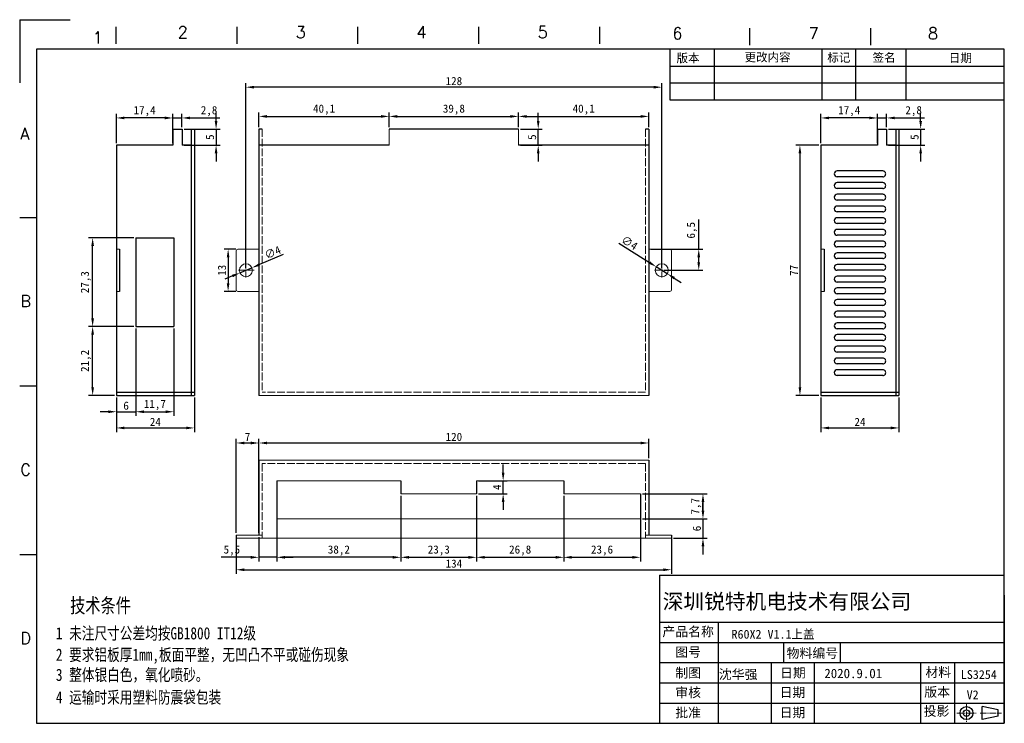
# Model space of a CAD drawing. Header units: millimetres. Extents: x 1949 to 2252, y 316 to 532.
import ezdxf
from ezdxf.enums import TextEntityAlignment as Align

# ---------------------------------------------------------------- set-up
doc = ezdxf.new("R2010")
doc.units = ezdxf.units.MM
doc.linetypes.add('ACAD_ISO02W100', pattern=[15, 12, -3])
doc.linetypes.add('CENTER2', pattern=[28.575, 19.05, -3.175, 3.175, -3.175])
doc.layers.get('Defpoints').update_dxf_attribs({"lineweight": 5})
doc.layers.add('CEN', color=1, linetype='CENTER2')
doc.layers.add('text', color=3, linetype='Continuous')
doc.layers.add('粗实线', color=7, linetype='Continuous', lineweight=30)
doc.styles.add('宋体', font='txt', dxfattribs={"height": 2.5})
doc.styles.add('样式 1', font='txt', dxfattribs={"width": 0.8})
doc.dimstyles.new('ISO-25', dxfattribs={"dimtxt": 2.5, "dimasz": 2.5, "dimexe": 1.25, "dimexo": 0.625, "dimtad": 1, "dimtxsty": 'Standard', "dimcen": 2.5, "dimadec": 0, "dimazin": 0, "dimtfac": 1, "dimtmove": 0, "dimatfit": 3, "dimfxl": 1, "dimarcsym": 0})

# ---------------------------------------------------------------- blocks, each defined once
blk = doc.blocks.new('*D7')
at = {"color": 0, "lineweight": -2, "transparency": 16777216}
for p, q in [((2018.4, 455.81), (2018.4, 512.82)), ((2146.4, 455.81), (2146.4, 512.82)), ((2143.9, 511.57), (2020.9, 511.57))]:
    blk.add_line(p, q, dxfattribs=at)
at = {"color": 0, "transparency": 16777216}
for points in [[(2020.9, 511.99), (2020.9, 511.15), (2018.4, 511.57)], [(2143.9, 511.99), (2143.9, 511.15), (2146.4, 511.57)]]:
    blk.add_solid(points, dxfattribs=at)
at = {"layer": 'Defpoints', "color": 0, "transparency": 16777216}
for p in [(2018.4, 511.57), (2018.4, 455.19), (2146.4, 455.19)]:
    blk.add_point(p, dxfattribs=at)
at = {"color": 0, "transparency": 16777216, "insert": (2082.4, 513.45), "char_height": 2.5, "attachment_point": 5}
blk.add_mtext('128', dxfattribs=at)
blk = doc.blocks.new('*D8')
at = {"color": 0, "lineweight": -2, "transparency": 16777216}
for p, q in [((2015.28, 461.69), (2011.67, 461.69)), ((2012.92, 459.19), (2012.92, 451.19)), ((2015.28, 448.69), (2011.67, 448.69))]:
    blk.add_line(p, q, dxfattribs=at)
at = {"color": 0, "transparency": 16777216}
for points in [[(2012.5, 459.19), (2013.33, 459.19), (2012.92, 461.69)], [(2012.5, 451.19), (2013.33, 451.19), (2012.92, 448.69)]]:
    blk.add_solid(points, dxfattribs=at)
at = {"layer": 'Defpoints', "color": 0, "transparency": 16777216}
for p in [(2015.9, 461.69), (2012.92, 448.69), (2015.9, 448.69)]:
    blk.add_point(p, dxfattribs=at)
at = {"color": 0, "transparency": 16777216, "insert": (2011.04, 455.19), "char_height": 2.5, "attachment_point": 5, "rotation": 90}
blk.add_mtext('13', dxfattribs=at)
blk = doc.blocks.new('*D9')
at = {"color": 0, "lineweight": -2, "transparency": 16777216}
for p, q in [((2157.77, 461.69), (2157.77, 470.85)), ((2143.03, 461.69), (2159.02, 461.69)), ((2157.77, 457.69), (2157.77, 459.19)), ((2147.03, 455.19), (2159.02, 455.19))]:
    blk.add_line(p, q, dxfattribs=at)
at = {"color": 0, "transparency": 16777216}
for points in [[(2157.35, 459.19), (2158.18, 459.19), (2157.77, 461.69)], [(2157.35, 457.69), (2158.18, 457.69), (2157.77, 455.19)]]:
    blk.add_solid(points, dxfattribs=at)
at = {"layer": 'Defpoints', "color": 0, "transparency": 16777216}
for p in [(2142.4, 461.69), (2157.77, 461.69), (2146.4, 455.19)]:
    blk.add_point(p, dxfattribs=at)
at = {"color": 0, "transparency": 16777216, "insert": (2155.68, 467.52), "char_height": 2.5, "attachment_point": 5, "rotation": 90}
blk.add_mtext('6,5', dxfattribs=at)
blk = doc.blocks.new('*D10')
at = {"color": 0, "lineweight": -2, "transparency": 16777216}
for p, q in [((2029.84, 460.01), (2022.55, 456.94)), ((2016.56, 454.41), (2020.24, 455.97)), ((2014.25, 453.44), (2011.95, 452.47))]:
    blk.add_line(p, q, dxfattribs=at)
at = {"color": 0, "transparency": 16777216}
for points in [[(2022.38, 457.32), (2022.71, 456.55), (2020.24, 455.97)], [(2014.09, 453.82), (2014.42, 453.06), (2016.56, 454.41)]]:
    blk.add_solid(points, dxfattribs=at)
at = {"layer": 'Defpoints', "color": 0, "transparency": 16777216}
for p in [(2020.24, 455.97), (2016.56, 454.41)]:
    blk.add_point(p, dxfattribs=at)
at = {"color": 0, "transparency": 16777216, "insert": (2026.62, 460.69), "char_height": 2.5, "attachment_point": 5, "rotation": 22.8671}
blk.add_mtext('∅4', dxfattribs=at)
blk = doc.blocks.new('*D11')
at = {"color": 0, "lineweight": -2, "transparency": 16777216}
for p, q in [((2133.17, 463.5), (2142.59, 457.58)), ((2148.09, 454.12), (2144.71, 456.25)), ((2150.21, 452.8), (2152.33, 451.47))]:
    blk.add_line(p, q, dxfattribs=at)
at = {"color": 0, "transparency": 16777216}
for points in [[(2142.81, 457.93), (2142.37, 457.23), (2144.71, 456.25)], [(2150.43, 453.15), (2149.99, 452.44), (2148.09, 454.12)]]:
    blk.add_solid(points, dxfattribs=at)
at = {"layer": 'Defpoints', "color": 0, "transparency": 16777216}
for p in [(2144.71, 456.25), (2148.09, 454.12)]:
    blk.add_point(p, dxfattribs=at)
at = {"color": 0, "transparency": 16777216, "insert": (2136.46, 463.64), "char_height": 2.5, "attachment_point": 5, "rotation": 327.8818}
blk.add_mtext('∅4', dxfattribs=at)
blk = doc.blocks.new('*D12')
at = {"color": 0, "lineweight": -2, "transparency": 16777216}
for p, q in [((2022.4, 397.31), (2022.4, 403.27)), ((2142.4, 397.31), (2142.4, 403.27)), ((2024.9, 402.02), (2139.9, 402.02))]:
    blk.add_line(p, q, dxfattribs=at)
at = {"color": 0, "transparency": 16777216}
for points in [[(2024.9, 402.43), (2024.9, 401.6), (2022.4, 402.02)], [(2139.9, 402.43), (2139.9, 401.6), (2142.4, 402.02)]]:
    blk.add_solid(points, dxfattribs=at)
at = {"layer": 'Defpoints', "color": 0, "transparency": 16777216}
for p in [(2142.4, 402.02), (2022.4, 396.69), (2142.4, 396.69)]:
    blk.add_point(p, dxfattribs=at)
at = {"color": 0, "transparency": 16777216, "insert": (2082.4, 403.89), "char_height": 2.5, "attachment_point": 5}
blk.add_mtext('120', dxfattribs=at)
blk = doc.blocks.new('*D13')
at = {"color": 0, "lineweight": -2, "transparency": 16777216}
for p, q in [((2195.38, 416.06), (2195.38, 405.4)), ((2219.38, 416.06), (2219.38, 405.4)), ((2197.88, 406.65), (2216.88, 406.65))]:
    blk.add_line(p, q, dxfattribs=at)
at = {"color": 0, "transparency": 16777216}
for points in [[(2197.88, 407.07), (2197.88, 406.23), (2195.38, 406.65)], [(2216.88, 407.07), (2216.88, 406.23), (2219.38, 406.65)]]:
    blk.add_solid(points, dxfattribs=at)
at = {"layer": 'Defpoints', "color": 0, "transparency": 16777216}
for p in [(2195.38, 416.69), (2219.38, 416.69), (2219.38, 406.65)]:
    blk.add_point(p, dxfattribs=at)
at = {"color": 0, "transparency": 16777216, "insert": (2207.38, 408.52), "char_height": 2.5, "attachment_point": 5}
blk.add_mtext('24', dxfattribs=at)
blk = doc.blocks.new('*D14')
at = {"color": 0, "lineweight": -2, "transparency": 16777216}
for p, q in [((2194.75, 493.69), (2187.66, 493.69)), ((2188.91, 491.19), (2188.91, 419.19)), ((2194.75, 416.69), (2187.66, 416.69))]:
    blk.add_line(p, q, dxfattribs=at)
at = {"color": 0, "transparency": 16777216}
for points in [[(2188.49, 491.19), (2189.33, 491.19), (2188.91, 493.69)], [(2188.49, 419.19), (2189.33, 419.19), (2188.91, 416.69)]]:
    blk.add_solid(points, dxfattribs=at)
at = {"layer": 'Defpoints', "color": 0, "transparency": 16777216}
for p in [(2195.38, 493.69), (2188.91, 416.69), (2195.38, 416.69)]:
    blk.add_point(p, dxfattribs=at)
at = {"color": 0, "transparency": 16777216, "insert": (2187.03, 455.19), "char_height": 2.5, "attachment_point": 5, "rotation": 90}
blk.add_mtext('77', dxfattribs=at)
blk = doc.blocks.new('*D15')
at = {"color": 0, "lineweight": -2, "transparency": 16777216}
for p, q in [((2195.38, 494.31), (2195.38, 503.35)), ((2212.78, 494.31), (2212.78, 503.35)), ((2210.28, 502.1), (2197.88, 502.1))]:
    blk.add_line(p, q, dxfattribs=at)
at = {"color": 0, "transparency": 16777216}
for points in [[(2197.88, 502.52), (2197.88, 501.69), (2195.38, 502.1)], [(2210.28, 502.52), (2210.28, 501.69), (2212.78, 502.1)]]:
    blk.add_solid(points, dxfattribs=at)
at = {"layer": 'Defpoints', "color": 0, "transparency": 16777216}
for p in [(2195.38, 502.1), (2195.38, 493.69), (2212.78, 493.69)]:
    blk.add_point(p, dxfattribs=at)
at = {"color": 0, "transparency": 16777216, "insert": (2204.08, 504.19), "char_height": 2.5, "attachment_point": 5}
blk.add_mtext('17,4', dxfattribs=at)
blk = doc.blocks.new('*D16')
at = {"color": 0, "lineweight": -2, "transparency": 16777216}
for p, q in [((2212.78, 499.31), (2212.78, 503.35)), ((2215.58, 499.31), (2215.58, 503.35)), ((2210.28, 502.1), (2207.78, 502.1)), ((2212.78, 502.1), (2215.58, 502.1)), ((2218.08, 502.1), (2227.25, 502.1))]:
    blk.add_line(p, q, dxfattribs=at)
at = {"color": 0, "transparency": 16777216}
for points in [[(2210.28, 502.52), (2210.28, 501.69), (2212.78, 502.1)], [(2218.08, 502.52), (2218.08, 501.69), (2215.58, 502.1)]]:
    blk.add_solid(points, dxfattribs=at)
at = {"layer": 'Defpoints', "color": 0, "transparency": 16777216}
for p in [(2215.58, 502.1), (2212.78, 498.69), (2215.58, 498.69)]:
    blk.add_point(p, dxfattribs=at)
at = {"color": 0, "transparency": 16777216, "insert": (2223.91, 504.19), "char_height": 2.5, "attachment_point": 5}
blk.add_mtext('2,8', dxfattribs=at)
blk = doc.blocks.new('*D17')
at = {"color": 0, "lineweight": -2, "transparency": 16777216}
for p, q in [((2226.07, 501.19), (2226.07, 503.69)), ((2216.2, 498.69), (2227.32, 498.69)), ((2226.07, 498.69), (2226.07, 493.69)), ((2216.2, 493.69), (2227.32, 493.69)), ((2226.07, 491.19), (2226.07, 488.69))]:
    blk.add_line(p, q, dxfattribs=at)
at = {"color": 0, "transparency": 16777216}
for points in [[(2225.65, 501.19), (2226.48, 501.19), (2226.07, 498.69)], [(2225.65, 491.19), (2226.48, 491.19), (2226.07, 493.69)]]:
    blk.add_solid(points, dxfattribs=at)
at = {"layer": 'Defpoints', "color": 0, "transparency": 16777216}
for p in [(2215.58, 498.69), (2215.58, 493.69), (2226.07, 493.69)]:
    blk.add_point(p, dxfattribs=at)
at = {"color": 0, "transparency": 16777216, "insert": (2224.19, 496.19), "char_height": 2.5, "attachment_point": 5, "rotation": 90}
blk.add_mtext('5', dxfattribs=at)
blk = doc.blocks.new('*D18')
at = {"color": 0, "lineweight": -2, "transparency": 16777216}
for p, q in [((2022.4, 499.31), (2022.4, 503.83)), ((2062.5, 499.31), (2062.5, 503.83)), ((2024.9, 502.58), (2060, 502.58))]:
    blk.add_line(p, q, dxfattribs=at)
at = {"color": 0, "transparency": 16777216}
for points in [[(2024.9, 502.99), (2024.9, 502.16), (2022.4, 502.58)], [(2060, 502.99), (2060, 502.16), (2062.5, 502.58)]]:
    blk.add_solid(points, dxfattribs=at)
at = {"layer": 'Defpoints', "color": 0, "transparency": 16777216}
for p in [(2062.5, 502.58), (2022.4, 498.69), (2062.5, 498.69)]:
    blk.add_point(p, dxfattribs=at)
at = {"color": 0, "transparency": 16777216, "insert": (2042.45, 504.66), "char_height": 2.5, "attachment_point": 5}
blk.add_mtext('40,1', dxfattribs=at)
blk = doc.blocks.new('*D19')
at = {"color": 0, "lineweight": -2, "transparency": 16777216}
for p, q in [((2062.5, 499.31), (2062.5, 503.83)), ((2102.3, 499.31), (2102.3, 503.83)), ((2065, 502.58), (2099.8, 502.58))]:
    blk.add_line(p, q, dxfattribs=at)
at = {"color": 0, "transparency": 16777216}
for points in [[(2065, 502.99), (2065, 502.16), (2062.5, 502.58)], [(2099.8, 502.99), (2099.8, 502.16), (2102.3, 502.58)]]:
    blk.add_solid(points, dxfattribs=at)
at = {"layer": 'Defpoints', "color": 0, "transparency": 16777216}
for p in [(2102.3, 502.58), (2062.5, 498.69), (2102.3, 498.69)]:
    blk.add_point(p, dxfattribs=at)
at = {"color": 0, "transparency": 16777216, "insert": (2082.4, 504.66), "char_height": 2.5, "attachment_point": 5}
blk.add_mtext('39,8', dxfattribs=at)
blk = doc.blocks.new('*D20')
at = {"color": 0, "lineweight": -2, "transparency": 16777216}
for p, q in [((2102.3, 499.31), (2102.3, 503.83)), ((2142.4, 499.31), (2142.4, 503.83)), ((2104.8, 502.58), (2139.9, 502.58))]:
    blk.add_line(p, q, dxfattribs=at)
at = {"color": 0, "transparency": 16777216}
for points in [[(2104.8, 502.99), (2104.8, 502.16), (2102.3, 502.58)], [(2139.9, 502.99), (2139.9, 502.16), (2142.4, 502.58)]]:
    blk.add_solid(points, dxfattribs=at)
at = {"layer": 'Defpoints', "color": 0, "transparency": 16777216}
for p in [(2142.4, 502.58), (2102.3, 498.69), (2142.4, 498.69)]:
    blk.add_point(p, dxfattribs=at)
at = {"color": 0, "transparency": 16777216, "insert": (2122.35, 504.66), "char_height": 2.5, "attachment_point": 5}
blk.add_mtext('40,1', dxfattribs=at)
blk = doc.blocks.new('*D21')
at = {"color": 0, "lineweight": -2, "transparency": 16777216}
for p, q in [((2108.36, 501.19), (2108.36, 503.69)), ((2102.93, 498.69), (2109.61, 498.69)), ((2108.36, 493.69), (2108.36, 498.69)), ((2102.93, 493.69), (2109.61, 493.69)), ((2108.36, 491.19), (2108.36, 488.69))]:
    blk.add_line(p, q, dxfattribs=at)
at = {"color": 0, "transparency": 16777216}
for points in [[(2107.94, 501.19), (2108.77, 501.19), (2108.36, 498.69)], [(2107.94, 491.19), (2108.77, 491.19), (2108.36, 493.69)]]:
    blk.add_solid(points, dxfattribs=at)
at = {"layer": 'Defpoints', "color": 0, "transparency": 16777216}
for p in [(2102.3, 498.69), (2108.36, 498.69), (2102.3, 493.69)]:
    blk.add_point(p, dxfattribs=at)
at = {"color": 0, "transparency": 16777216, "insert": (2106.48, 496.19), "char_height": 2.5, "attachment_point": 5, "rotation": 90}
blk.add_mtext('5', dxfattribs=at)
blk = doc.blocks.new('*D22')
at = {"color": 0, "lineweight": -2, "transparency": 16777216}
for p, q in [((1978.52, 416.06), (1978.52, 405.4)), ((2002.52, 416.06), (2002.52, 405.4)), ((1981.02, 406.65), (2000.02, 406.65))]:
    blk.add_line(p, q, dxfattribs=at)
at = {"color": 0, "transparency": 16777216}
for points in [[(1981.02, 407.07), (1981.02, 406.23), (1978.52, 406.65)], [(2000.02, 407.07), (2000.02, 406.23), (2002.52, 406.65)]]:
    blk.add_solid(points, dxfattribs=at)
at = {"layer": 'Defpoints', "color": 0, "transparency": 16777216}
for p in [(1978.52, 416.69), (2002.52, 416.69), (2002.52, 406.65)]:
    blk.add_point(p, dxfattribs=at)
at = {"color": 0, "transparency": 16777216, "insert": (1990.52, 408.52), "char_height": 2.5, "attachment_point": 5}
blk.add_mtext('24', dxfattribs=at)
blk = doc.blocks.new('*D23')
at = {"color": 0, "lineweight": -2, "transparency": 16777216}
for p, q in [((1978.52, 494.31), (1978.52, 503.35)), ((1995.92, 494.31), (1995.92, 503.35)), ((1993.42, 502.1), (1981.02, 502.1))]:
    blk.add_line(p, q, dxfattribs=at)
at = {"color": 0, "transparency": 16777216}
for points in [[(1981.02, 502.52), (1981.02, 501.69), (1978.52, 502.1)], [(1993.42, 502.52), (1993.42, 501.69), (1995.92, 502.1)]]:
    blk.add_solid(points, dxfattribs=at)
at = {"layer": 'Defpoints', "color": 0, "transparency": 16777216}
for p in [(1978.52, 502.1), (1978.52, 493.69), (1995.92, 493.69)]:
    blk.add_point(p, dxfattribs=at)
at = {"color": 0, "transparency": 16777216, "insert": (1987.22, 504.19), "char_height": 2.5, "attachment_point": 5}
blk.add_mtext('17,4', dxfattribs=at)
blk = doc.blocks.new('*D24')
at = {"color": 0, "lineweight": -2, "transparency": 16777216}
for p, q in [((1995.92, 499.31), (1995.92, 503.35)), ((1998.72, 499.31), (1998.72, 503.35)), ((1993.42, 502.1), (1990.92, 502.1)), ((1995.92, 502.1), (1998.72, 502.1)), ((2001.22, 502.1), (2010.39, 502.1))]:
    blk.add_line(p, q, dxfattribs=at)
at = {"color": 0, "transparency": 16777216}
for points in [[(1993.42, 502.52), (1993.42, 501.69), (1995.92, 502.1)], [(2001.22, 502.52), (2001.22, 501.69), (1998.72, 502.1)]]:
    blk.add_solid(points, dxfattribs=at)
at = {"layer": 'Defpoints', "color": 0, "transparency": 16777216}
for p in [(1998.72, 502.1), (1995.92, 498.69), (1998.72, 498.69)]:
    blk.add_point(p, dxfattribs=at)
at = {"color": 0, "transparency": 16777216, "insert": (2007.06, 504.19), "char_height": 2.5, "attachment_point": 5}
blk.add_mtext('2,8', dxfattribs=at)
blk = doc.blocks.new('*D25')
at = {"color": 0, "lineweight": -2, "transparency": 16777216}
for p, q in [((2009.21, 501.19), (2009.21, 503.69)), ((1999.35, 498.69), (2010.46, 498.69)), ((2009.21, 498.69), (2009.21, 493.69)), ((1999.35, 493.69), (2010.46, 493.69)), ((2009.21, 491.19), (2009.21, 488.69))]:
    blk.add_line(p, q, dxfattribs=at)
at = {"color": 0, "transparency": 16777216}
for points in [[(2008.79, 501.19), (2009.63, 501.19), (2009.21, 498.69)], [(2008.79, 491.19), (2009.63, 491.19), (2009.21, 493.69)]]:
    blk.add_solid(points, dxfattribs=at)
at = {"layer": 'Defpoints', "color": 0, "transparency": 16777216}
for p in [(1998.72, 498.69), (1998.72, 493.69), (2009.21, 493.69)]:
    blk.add_point(p, dxfattribs=at)
at = {"color": 0, "transparency": 16777216, "insert": (2007.34, 496.19), "char_height": 2.5, "attachment_point": 5, "rotation": 90}
blk.add_mtext('5', dxfattribs=at)
blk = doc.blocks.new('*D26')
at = {"color": 0, "lineweight": -2, "transparency": 16777216}
for p, q in [((2027.9, 378.06), (2027.9, 365.57)), ((2022.4, 373.06), (2022.4, 365.57)), ((2019.9, 366.82), (2010.73, 366.82)), ((2027.9, 366.82), (2022.4, 366.82)), ((2030.4, 366.82), (2032.9, 366.82))]:
    blk.add_line(p, q, dxfattribs=at)
at = {"color": 0, "transparency": 16777216}
for points in [[(2019.9, 367.24), (2019.9, 366.4), (2022.4, 366.82)], [(2030.4, 367.24), (2030.4, 366.4), (2027.9, 366.82)]]:
    blk.add_solid(points, dxfattribs=at)
at = {"layer": 'Defpoints', "color": 0, "transparency": 16777216}
for p in [(2027.9, 378.69), (2022.4, 373.69), (2022.4, 366.82)]:
    blk.add_point(p, dxfattribs=at)
at = {"color": 0, "transparency": 16777216, "insert": (2014.07, 368.9), "char_height": 2.5, "attachment_point": 5}
blk.add_mtext('5,5', dxfattribs=at)
blk = doc.blocks.new('*D27')
at = {"color": 0, "lineweight": -2, "transparency": 16777216}
for p, q in [((2027.9, 389.76), (2027.9, 365.57)), ((2066.1, 385.76), (2066.1, 365.57)), ((2063.6, 366.82), (2030.4, 366.82))]:
    blk.add_line(p, q, dxfattribs=at)
at = {"color": 0, "transparency": 16777216}
for points in [[(2030.4, 367.24), (2030.4, 366.4), (2027.9, 366.82)], [(2063.6, 367.24), (2063.6, 366.4), (2066.1, 366.82)]]:
    blk.add_solid(points, dxfattribs=at)
at = {"layer": 'Defpoints', "color": 0, "transparency": 16777216}
for p in [(2027.9, 390.39), (2066.1, 386.39), (2027.9, 366.82)]:
    blk.add_point(p, dxfattribs=at)
at = {"color": 0, "transparency": 16777216, "insert": (2047, 368.9), "char_height": 2.5, "attachment_point": 5}
blk.add_mtext('38,2', dxfattribs=at)
blk = doc.blocks.new('*D34')
at = {"color": 0, "lineweight": -2, "transparency": 16777216}
for p, q in [((2015.4, 373.06), (2015.4, 361.74)), ((2149.4, 373.06), (2149.4, 361.74)), ((2017.9, 362.99), (2146.9, 362.99))]:
    blk.add_line(p, q, dxfattribs=at)
at = {"color": 0, "transparency": 16777216}
for points in [[(2017.9, 363.41), (2017.9, 362.58), (2015.4, 362.99)], [(2146.9, 363.41), (2146.9, 362.58), (2149.4, 362.99)]]:
    blk.add_solid(points, dxfattribs=at)
at = {"layer": 'Defpoints', "color": 0, "transparency": 16777216}
for p in [(2015.4, 373.69), (2149.4, 373.69), (2149.4, 362.99)]:
    blk.add_point(p, dxfattribs=at)
at = {"color": 0, "transparency": 16777216, "insert": (2082.4, 364.87), "char_height": 2.5, "attachment_point": 5}
blk.add_mtext('134', dxfattribs=at)
blk = doc.blocks.new('*D35')
at = {"color": 0, "lineweight": -2, "transparency": 16777216}
for p, q in [((2015.4, 374.31), (2015.4, 403.27)), ((2022.4, 374.31), (2022.4, 403.27)), ((2017.9, 402.02), (2019.9, 402.02))]:
    blk.add_line(p, q, dxfattribs=at)
at = {"color": 0, "transparency": 16777216}
for points in [[(2017.9, 402.43), (2017.9, 401.6), (2015.4, 402.02)], [(2019.9, 402.43), (2019.9, 401.6), (2022.4, 402.02)]]:
    blk.add_solid(points, dxfattribs=at)
at = {"layer": 'Defpoints', "color": 0, "transparency": 16777216}
for p in [(2022.4, 402.02), (2015.4, 373.69), (2022.4, 373.69)]:
    blk.add_point(p, dxfattribs=at)
at = {"color": 0, "transparency": 16777216, "insert": (2018.9, 403.89), "char_height": 2.5, "attachment_point": 5}
blk.add_mtext('7', dxfattribs=at)
blk = doc.blocks.new('*D36')
at = {"color": 0, "lineweight": -2, "transparency": 16777216}
for p, q in [((1983.9, 437.89), (1969.97, 437.89)), ((1971.22, 419.19), (1971.22, 435.39)), ((1977.9, 416.69), (1969.97, 416.69))]:
    blk.add_line(p, q, dxfattribs=at)
at = {"color": 0, "transparency": 16777216}
for points in [[(1970.81, 435.39), (1971.64, 435.39), (1971.22, 437.89)], [(1970.81, 419.19), (1971.64, 419.19), (1971.22, 416.69)]]:
    blk.add_solid(points, dxfattribs=at)
at = {"layer": 'Defpoints', "color": 0, "transparency": 16777216}
for p in [(1971.22, 437.89), (1984.52, 437.89), (1978.52, 416.69)]:
    blk.add_point(p, dxfattribs=at)
at = {"color": 0, "transparency": 16777216, "insert": (1969.14, 427.29), "char_height": 2.5, "attachment_point": 5, "rotation": 90}
blk.add_mtext('21,2', dxfattribs=at)
blk = doc.blocks.new('*D37')
at = {"color": 0, "lineweight": -2, "transparency": 16777216}
for p, q in [((1983.9, 465.19), (1969.97, 465.19)), ((1971.22, 440.39), (1971.22, 462.69)), ((1983.9, 437.89), (1969.97, 437.89))]:
    blk.add_line(p, q, dxfattribs=at)
at = {"color": 0, "transparency": 16777216}
for points in [[(1970.81, 462.69), (1971.64, 462.69), (1971.22, 465.19)], [(1970.81, 440.39), (1971.64, 440.39), (1971.22, 437.89)]]:
    blk.add_solid(points, dxfattribs=at)
at = {"layer": 'Defpoints', "color": 0, "transparency": 16777216}
for p in [(1971.22, 465.19), (1984.52, 465.19), (1984.52, 437.89)]:
    blk.add_point(p, dxfattribs=at)
at = {"color": 0, "transparency": 16777216, "insert": (1969.14, 451.54), "char_height": 2.5, "attachment_point": 5, "rotation": 90}
blk.add_mtext('27,3', dxfattribs=at)
blk = doc.blocks.new('*D38')
at = {"color": 0, "lineweight": -2, "transparency": 16777216}
for p, q in [((1984.52, 437.26), (1984.52, 410.39)), ((1978.52, 416.06), (1978.52, 410.39)), ((1976.02, 411.64), (1973.52, 411.64)), ((1978.52, 411.64), (1984.52, 411.64)), ((1987.02, 411.64), (1989.52, 411.64))]:
    blk.add_line(p, q, dxfattribs=at)
at = {"color": 0, "transparency": 16777216}
for points in [[(1976.02, 412.06), (1976.02, 411.22), (1978.52, 411.64)], [(1987.02, 412.06), (1987.02, 411.22), (1984.52, 411.64)]]:
    blk.add_solid(points, dxfattribs=at)
at = {"layer": 'Defpoints', "color": 0, "transparency": 16777216}
for p in [(1984.52, 437.89), (1978.52, 416.69), (1984.52, 411.64)]:
    blk.add_point(p, dxfattribs=at)
at = {"color": 0, "transparency": 16777216, "insert": (1981.52, 413.51), "char_height": 2.5, "attachment_point": 5}
blk.add_mtext('6', dxfattribs=at)
blk = doc.blocks.new('*D39')
at = {"color": 0, "lineweight": -2, "transparency": 16777216}
for p, q in [((1984.52, 437.26), (1984.52, 410.39)), ((1996.22, 437.26), (1996.22, 410.39)), ((1987.02, 411.64), (1993.72, 411.64))]:
    blk.add_line(p, q, dxfattribs=at)
at = {"color": 0, "transparency": 16777216}
for points in [[(1987.02, 412.06), (1987.02, 411.22), (1984.52, 411.64)], [(1993.72, 412.06), (1993.72, 411.22), (1996.22, 411.64)]]:
    blk.add_solid(points, dxfattribs=at)
at = {"layer": 'Defpoints', "color": 0, "transparency": 16777216}
for p in [(1984.52, 437.89), (1996.22, 437.89), (1996.22, 411.64)]:
    blk.add_point(p, dxfattribs=at)
at = {"color": 0, "transparency": 16777216, "insert": (1990.37, 413.72), "char_height": 2.5, "attachment_point": 5}
blk.add_mtext('11,7', dxfattribs=at)
blk = doc.blocks.new('*D42')
at = {"color": 0, "lineweight": -2, "transparency": 16777216}
for p, q in [((2159.07, 381.19), (2159.07, 383.69)), ((2140.43, 378.69), (2160.32, 378.69)), ((2159.07, 378.69), (2159.07, 372.69)), ((2150.03, 372.69), (2160.32, 372.69)), ((2159.07, 370.19), (2159.07, 367.69))]:
    blk.add_line(p, q, dxfattribs=at)
at = {"color": 0, "transparency": 16777216}
for points in [[(2158.65, 381.19), (2159.48, 381.19), (2159.07, 378.69)], [(2158.65, 370.19), (2159.48, 370.19), (2159.07, 372.69)]]:
    blk.add_solid(points, dxfattribs=at)
at = {"layer": 'Defpoints', "color": 0, "transparency": 16777216}
for p in [(2139.8, 378.69), (2149.4, 372.69), (2159.07, 372.69)]:
    blk.add_point(p, dxfattribs=at)
at = {"color": 0, "transparency": 16777216, "insert": (2157.19, 375.69), "char_height": 2.5, "attachment_point": 5, "rotation": 90}
blk.add_mtext('6', dxfattribs=at)
blk = doc.blocks.new('*D43')
at = {"color": 0, "lineweight": -2, "transparency": 16777216}
for p, q in [((2140.43, 386.39), (2160.32, 386.39)), ((2159.07, 383.89), (2159.07, 381.19)), ((2140.43, 378.69), (2160.32, 378.69))]:
    blk.add_line(p, q, dxfattribs=at)
at = {"color": 0, "transparency": 16777216}
for points in [[(2158.65, 383.89), (2159.48, 383.89), (2159.07, 386.39)], [(2158.65, 381.19), (2159.48, 381.19), (2159.07, 378.69)]]:
    blk.add_solid(points, dxfattribs=at)
at = {"layer": 'Defpoints', "color": 0, "transparency": 16777216}
for p in [(2139.8, 386.39), (2139.8, 378.69), (2159.07, 378.69)]:
    blk.add_point(p, dxfattribs=at)
at = {"color": 0, "transparency": 16777216, "insert": (2156.98, 382.54), "char_height": 2.5, "attachment_point": 5, "rotation": 90}
blk.add_mtext('7,7', dxfattribs=at)
blk = doc.blocks.new('*D44')
at = {"color": 0, "lineweight": -2, "transparency": 16777216}
for p, q in [((2066.1, 385.76), (2066.1, 365.57)), ((2089.4, 385.76), (2089.4, 365.57)), ((2068.6, 366.82), (2086.9, 366.82))]:
    blk.add_line(p, q, dxfattribs=at)
at = {"color": 0, "transparency": 16777216}
for points in [[(2068.6, 367.24), (2068.6, 366.4), (2066.1, 366.82)], [(2086.9, 367.24), (2086.9, 366.4), (2089.4, 366.82)]]:
    blk.add_solid(points, dxfattribs=at)
at = {"layer": 'Defpoints', "color": 0, "transparency": 16777216}
for p in [(2066.1, 386.39), (2089.4, 386.39), (2089.4, 366.82)]:
    blk.add_point(p, dxfattribs=at)
at = {"color": 0, "transparency": 16777216, "insert": (2077.75, 368.9), "char_height": 2.5, "attachment_point": 5}
blk.add_mtext('23,3', dxfattribs=at)
blk = doc.blocks.new('*D46')
at = {"color": 0, "lineweight": -2, "transparency": 16777216}
for p, q in [((2089.4, 385.76), (2089.4, 365.57)), ((2116.2, 385.76), (2116.2, 365.57)), ((2091.9, 366.82), (2113.7, 366.82))]:
    blk.add_line(p, q, dxfattribs=at)
at = {"color": 0, "transparency": 16777216}
for points in [[(2091.9, 367.24), (2091.9, 366.4), (2089.4, 366.82)], [(2113.7, 367.24), (2113.7, 366.4), (2116.2, 366.82)]]:
    blk.add_solid(points, dxfattribs=at)
at = {"layer": 'Defpoints', "color": 0, "transparency": 16777216}
for p in [(2089.4, 386.39), (2116.2, 386.39), (2116.2, 366.82)]:
    blk.add_point(p, dxfattribs=at)
at = {"color": 0, "transparency": 16777216, "insert": (2102.8, 368.9), "char_height": 2.5, "attachment_point": 5}
blk.add_mtext('26,8', dxfattribs=at)
blk = doc.blocks.new('*D47')
at = {"color": 0, "lineweight": -2, "transparency": 16777216}
for p, q in [((2116.2, 385.76), (2116.2, 365.57)), ((2139.8, 385.76), (2139.8, 365.57)), ((2118.7, 366.82), (2137.3, 366.82))]:
    blk.add_line(p, q, dxfattribs=at)
at = {"color": 0, "transparency": 16777216}
for points in [[(2118.7, 367.24), (2118.7, 366.4), (2116.2, 366.82)], [(2137.3, 367.24), (2137.3, 366.4), (2139.8, 366.82)]]:
    blk.add_solid(points, dxfattribs=at)
at = {"layer": 'Defpoints', "color": 0, "transparency": 16777216}
for p in [(2116.2, 386.39), (2139.8, 386.39), (2139.8, 366.82)]:
    blk.add_point(p, dxfattribs=at)
at = {"color": 0, "transparency": 16777216, "insert": (2128, 368.9), "char_height": 2.5, "attachment_point": 5}
blk.add_mtext('23,6', dxfattribs=at)
blk = doc.blocks.new('*D48')
at = {"color": 0, "lineweight": -2, "transparency": 16777216}
for p, q in [((2097.56, 392.89), (2097.56, 395.39)), ((2090.03, 390.39), (2098.81, 390.39)), ((2097.56, 386.39), (2097.56, 390.39)), ((2090.03, 386.39), (2098.81, 386.39)), ((2097.56, 383.89), (2097.56, 381.39))]:
    blk.add_line(p, q, dxfattribs=at)
at = {"color": 0, "transparency": 16777216}
for points in [[(2097.15, 392.89), (2097.98, 392.89), (2097.56, 390.39)], [(2097.15, 383.89), (2097.98, 383.89), (2097.56, 386.39)]]:
    blk.add_solid(points, dxfattribs=at)
at = {"layer": 'Defpoints', "color": 0, "transparency": 16777216}
for p in [(2089.4, 390.39), (2097.56, 390.39), (2089.4, 386.39)]:
    blk.add_point(p, dxfattribs=at)
at = {"color": 0, "transparency": 16777216, "insert": (2095.69, 388.39), "char_height": 2.5, "attachment_point": 5, "rotation": 90}
blk.add_mtext('4', dxfattribs=at)

msp = doc.modelspace()

# ---------------------------------------------------------------- linework, layer by layer
for p, q in [((1995.924, 498.688), (1995.924, 493.688)), ((1995.924, 498.688), (1998.724, 498.688)), ((1998.724, 498.688), (1998.724, 493.688)), ((2001.524, 498.688), (2001.524, 416.688)), ((2001.524, 498.688), (2002.524, 498.688)), ((2002.524, 498.688), (2002.524, 416.688)), ((2022.4, 498.688), (2022.4, 416.688)), ((2023.4, 498.688), (2022.4, 498.688)), ((2102.3, 498.688), (2062.5, 498.688)), ((2142.4, 498.688), (2141.4, 498.688)), ((2142.4, 498.688), (2142.4, 416.688)), ((2212.78, 498.688), (2215.58, 498.688)), ((2212.78, 498.688), (2212.78, 493.688)), ((2215.58, 498.688), (2215.58, 493.688)), ((2218.38, 498.688), (2218.38, 416.688)), ((2218.38, 498.688), (2219.38, 498.688)), ((2219.38, 498.688), (2219.38, 416.688)), ((1995.924, 493.688), (1978.524, 493.688)), ((1978.524, 493.688), (1978.524, 416.688)), ((2001.524, 493.688), (1998.724, 493.688)), ((2062.5, 493.688), (2022.4, 493.688)), ((2142.4, 493.688), (2102.3, 493.688)), ((2195.38, 493.688), (2195.38, 416.688)), ((2212.78, 493.688), (2195.38, 493.688)), ((2218.38, 493.688), (2215.58, 493.688)), ((2214.38, 485.788), (2200.38, 485.788)), ((2214.38, 483.988), (2200.38, 483.988)), ((2214.38, 482.188), (2200.38, 482.188)), ((2214.38, 480.388), (2200.38, 480.388)), ((2214.38, 478.588), (2200.38, 478.588)), ((2214.38, 476.788), (2200.38, 476.788)), ((2214.38, 474.988), (2200.38, 474.988)), ((2214.38, 473.188), (2200.38, 473.188)), ((2214.38, 471.388), (2200.38, 471.388)), ((2214.38, 469.588), (2200.38, 469.588)), ((2214.38, 467.788), (2200.38, 467.788)), ((1984.524, 465.188), (1984.524, 437.888)), ((1984.524, 465.188), (1996.224, 465.188)), ((1996.224, 465.188), (1996.224, 437.888)), ((2214.38, 465.988), (2200.38, 465.988)), ((2214.38, 464.188), (2200.38, 464.188)), ((1979.524, 461.688), (1979.524, 448.688)), ((2196.38, 461.688), (2196.38, 448.688)), ((2214.38, 462.388), (2200.38, 462.388)), ((2214.38, 460.588), (2200.38, 460.588)), ((2214.38, 458.788), (2200.38, 458.788)), ((2214.38, 456.988), (2200.38, 456.988)), ((2214.38, 455.188), (2200.38, 455.188)), ((2214.38, 453.388), (2200.38, 453.388)), ((2214.38, 451.588), (2200.38, 451.588)), ((2214.38, 449.788), (2200.38, 449.788)), ((2214.38, 447.988), (2200.38, 447.988)), ((2214.38, 446.188), (2200.38, 446.188)), ((2214.38, 444.388), (2200.38, 444.388)), ((2214.38, 442.588), (2200.38, 442.588)), ((2214.38, 440.788), (2200.38, 440.788)), ((1984.524, 437.888), (1996.224, 437.888)), ((2214.38, 438.988), (2200.38, 438.988)), ((2214.38, 437.188), (2200.38, 437.188)), ((2214.38, 435.388), (2200.38, 435.388)), ((2214.38, 433.588), (2200.38, 433.588)), ((2214.38, 431.788), (2200.38, 431.788)), ((2214.38, 429.988), (2200.38, 429.988)), ((2214.38, 428.188), (2200.38, 428.188)), ((2214.38, 426.388), (2200.38, 426.388)), ((2214.38, 424.588), (2200.38, 424.588)), ((2214.38, 422.788), (2200.38, 422.788)), ((1978.524, 417.688), (2002.524, 417.688)), ((1978.524, 416.688), (2002.524, 416.688)), ((2195.38, 417.688), (2219.38, 417.688)), ((2195.38, 416.688), (2219.38, 416.688)), ((2022.4, 396.688), (2022.4, 373.688)), ((2142.4, 396.688), (2142.4, 373.688)), ((2027.9, 390.388), (2027.9, 378.688)), ((2066.1, 390.388), (2066.1, 386.388)), ((2089.4, 390.388), (2089.4, 386.388)), ((2116.2, 390.388), (2116.2, 386.388)), ((2139.8, 386.388), (2139.8, 378.688)), ((2015.4, 373.688), (2015.4, 372.688)), ((2149.4, 373.688), (2149.4, 372.688))]:
    msp.add_line(p, q)
at = {"linetype": 'ACAD_ISO02W100', "lineweight": 0, "ltscale": 0.2}
for p, q in [((2023.4, 498.688), (2023.4, 417.688)), ((2141.4, 498.688), (2141.4, 417.688)), ((2141.4, 417.688), (2023.4, 417.688)), ((2023.4, 395.688), (2023.4, 372.688)), ((2141.4, 395.688), (2023.4, 395.688)), ((2141.4, 395.688), (2141.4, 372.688))]:
    msp.add_line(p, q, dxfattribs=at)
at = {"lineweight": 0}
for p, q in [((2062.5, 493.688), (2062.5, 498.688)), ((2102.3, 493.688), (2102.3, 498.688)), ((1979.524, 461.688), (1978.524, 461.688)), ((2015.4, 449.188), (2015.4, 461.188)), ((2022.4, 461.688), (2015.9, 461.688)), ((2148.9, 461.688), (2142.4, 461.688)), ((2149.4, 449.188), (2149.4, 461.188)), ((2196.38, 461.688), (2195.38, 461.688)), ((1979.524, 448.688), (1978.524, 448.688)), ((2022.4, 448.688), (2015.9, 448.688)), ((2148.9, 448.688), (2142.4, 448.688)), ((2196.38, 448.688), (2195.38, 448.688)), ((2142.4, 416.688), (2022.4, 416.688)), ((2142.4, 396.688), (2022.4, 396.688)), ((2066.1, 390.388), (2027.9, 390.388)), ((2116.2, 390.388), (2089.4, 390.388)), ((2089.4, 386.388), (2066.1, 386.388)), ((2139.8, 386.388), (2116.2, 386.388)), ((2139.8, 378.688), (2027.9, 378.688)), ((2023.4, 373.688), (2015.4, 373.688)), ((2149.4, 373.688), (2141.4, 373.688)), ((2149.4, 372.688), (2015.4, 372.688))]:
    msp.add_line(p, q, dxfattribs=at)
at = {"color": 7}
for p in [(2251.815, 355.143), (2145.709, 315.705)]:
    msp.add_line(p, (2251.815, 315.705), dxfattribs=at)
at = {"lineweight": 0}
for centre in [(2018.4, 455.188), (2146.4, 455.188)]:
    msp.add_circle(centre, 2, dxfattribs=at)
for centre, start, end in [((2200.38, 484.887), 90, 270), ((2214.427, 484.887), 266.98149, 93.01851), ((2200.38, 481.287), 90, 270), ((2214.427, 481.287), 266.98149, 93.01851), ((2200.38, 477.687), 90, 270), ((2214.427, 477.687), 266.98149, 93.01851), ((2200.38, 474.087), 90, 270), ((2214.427, 474.087), 266.98149, 93.01851), ((2200.38, 470.487), 90, 270), ((2214.427, 470.487), 266.98149, 93.01851), ((2200.38, 466.887), 90, 270), ((2214.427, 466.887), 266.98149, 93.01851), ((2200.38, 463.287), 90, 270), ((2214.427, 463.287), 266.98149, 93.01851), ((2200.38, 459.687), 90, 270), ((2214.427, 459.687), 266.98149, 93.01851), ((2200.38, 456.087), 90, 270), ((2214.427, 456.087), 266.98149, 93.01851), ((2200.38, 452.487), 90, 270), ((2214.427, 452.487), 266.98149, 93.01851), ((2200.38, 448.887), 90, 270), ((2214.427, 448.887), 266.98149, 93.01851), ((2200.38, 445.287), 90, 270), ((2214.427, 445.287), 266.98149, 93.01851), ((2200.38, 441.687), 90, 270), ((2214.427, 441.687), 266.98149, 93.01851), ((2200.38, 438.087), 90, 270), ((2214.427, 438.087), 266.98149, 93.01851), ((2200.38, 434.487), 90, 270), ((2214.427, 434.487), 266.98149, 93.01851), ((2200.38, 430.887), 90, 270), ((2214.427, 430.887), 266.98149, 93.01851), ((2200.38, 427.287), 90, 270), ((2214.427, 427.287), 266.98149, 93.01851), ((2200.38, 423.687), 90, 270), ((2214.427, 423.687), 266.98149, 93.01851)]:
    msp.add_arc(centre, 0.9, start, end)
for centre, start, end in [((2015.9, 461.188), 90, 180), ((2148.9, 461.188), 0, 90), ((2015.9, 449.188), 180, 270), ((2148.9, 449.188), 270, 0)]:
    msp.add_arc(centre, 0.5, start, end, dxfattribs=at)
at = {"layer": 'CEN', "lineweight": 0, "ltscale": 0.1}
for p, q in [((2018.4, 457.688), (2018.4, 452.688)), ((2146.4, 457.688), (2146.4, 452.688)), ((2020.9, 455.188), (2015.9, 455.188)), ((2148.9, 455.188), (2143.9, 455.188))]:
    msp.add_line(p, q, dxfattribs=at)
at = {"layer": 'CEN', "color": 7, "lineweight": 20, "ltscale": 0.1}
for p, q in [((2240.184, 321.561), (2240.184, 316.169)), ((2237.215, 318.865), (2243.153, 318.865)), ((2244.427, 318.865), (2250.986, 318.865))]:
    msp.add_line(p, q, dxfattribs=at)
at = {"layer": '粗实线'}
for p, q in [((1948.766, 532.36), (1964.334, 532.36)), ((1948.766, 532.36), (1948.766, 512.894)), ((1978.415, 524.933), (1978.415, 530.122)), ((2015.653, 524.933), (2015.653, 530.122)), ((2052.891, 524.933), (2052.891, 530.122)), ((2090.128, 524.933), (2090.128, 530.122)), ((2127.366, 524.933), (2127.366, 530.122)), ((2173.527, 524.556), (2173.527, 529.745)), ((2210.764, 524.556), (2210.764, 529.745)), ((2148.836, 523.272), (2148.836, 507.705)), ((2162.529, 523.272), (2162.529, 507.705)), ((2195.674, 523.272), (2195.674, 507.705)), ((2206.052, 523.272), (2206.052, 507.705)), ((2221.484, 523.272), (2221.484, 507.705)), ((2148.836, 518.083), (2251.815, 518.083)), ((2148.836, 512.894), (2251.815, 512.894)), ((2148.836, 507.705), (2251.815, 507.705)), ((1953.955, 471.38), (1948.766, 471.38)), ((1953.955, 471.38), (1950.092, 471.38)), ((1953.955, 419.489), (1948.766, 419.489)), ((1953.955, 419.489), (1950.092, 419.489)), ((1953.955, 367.597), (1948.766, 367.597)), ((1953.955, 367.597), (1950.092, 367.597))]:
    msp.add_line(p, q, dxfattribs=at)
at = {"layer": '粗实线', "color": 7}
for p, q in [((2145.709, 361.37), (2145.709, 315.705)), ((2145.709, 361.37), (2251.815, 361.37)), ((2145.709, 346.84), (2251.815, 346.84)), ((2163.767, 346.84), (2163.767, 315.705)), ((2145.709, 340.613), (2251.815, 340.613)), ((2183.881, 340.613), (2183.881, 334.386)), ((2201.341, 340.613), (2201.341, 334.386)), ((2145.709, 334.386), (2251.815, 334.386)), ((2180.043, 334.386), (2180.043, 315.705)), ((2193.259, 334.386), (2193.259, 315.705)), ((2226.038, 334.386), (2226.038, 315.828)), ((2236.467, 334.386), (2236.467, 315.891)), ((2145.709, 328.159), (2251.815, 328.159)), ((2145.709, 321.932), (2251.815, 321.932)), ((2244.966, 316.873), (2244.966, 320.858)), ((2249.948, 319.862), (2244.966, 320.858)), ((2249.948, 317.869), (2249.948, 319.862)), ((2249.948, 317.869), (2244.966, 316.873))]:
    msp.add_line(p, q, dxfattribs=at)
msp.add_lwpolyline([(1953.955, 315.705), (2251.815, 315.705), (2251.815, 523.272), (1953.955, 523.272)], close=True, dxfattribs=at)
for radius in [1.993, 0.996]:
    msp.add_circle((2240.184, 318.865), radius, dxfattribs=at)

# ---------------------------------------------------------------- texts
at = {"color": 4, "style": '样式 1', "width": 0.8}
for s, height, p in [('技术条件', 4.5, (1964.287, 349.728)), ('1 未注尺寸公差均按GB1800 IT12级', 3.75, (1959.897, 341.557)), ('2 要求铝板厚1mm,板面平整，无凹凸不平或碰伤现象', 3.75, (1959.897, 334.957)), ('3 整体银白色，氧化喷砂。', 3.75, (1959.897, 328.757)), ('4 运输时采用塑料防震袋包装', 3.75, (1959.897, 321.83))]:
    msp.add_text(s, height=height, dxfattribs=at).set_placement(p)
at = {"layer": 'text'}
for s, height, style, p in [('版本', 2.5946, '宋体', (2154.477, 520.612)), ('更改内容', 2.5946, '宋体', (2178.971, 520.868)), ('标记', 2.5946, '宋体', (2200.888, 520.766)), ('签名', 2.5946, '宋体', (2214.818, 520.766)), ('日期', 2.5946, '宋体', (2238.283, 520.612)), ('R60X2 V1.1上盖', 2.71656, '样式 1', (2180.623, 343.272)), ('LS3254', 2.7166, '样式 1', (2243.972, 330.716)), ('V2', 2.7166, '样式 1', (2242.069, 324.489))]:
    msp.add_text(s, height=height, dxfattribs=dict(at, style=style)).set_placement(p, align=Align.MIDDLE)
at = {"layer": 'text', "color": 7, "style": '宋体'}
msp.add_text('深圳锐特机电技术有限公司 ', height=4.67167, dxfattribs=at).set_placement((2146.678, 350.889))
for s, p in [('产品名称', (2154.504, 343.995)), ('图号', (2154.504, 337.619)), ('物料编号', (2192.739, 337.382)), ('制图', (2154.504, 331.285)), ('日期', (2186.744, 331.285)), ('材料', (2231.508, 331.504)), ('沈华强', (2169.888, 330.854)), ('2020.9.01', (2205.32, 331.043)), ('审核', (2154.504, 325.267)), ('日期', (2186.611, 325.267)), ('版本', (2231.135, 325.399)), ('批准', (2154.504, 319.04)), ('日期', (2186.611, 319.04)), ('投影', (2230.967, 319.508))]:
    msp.add_text(s, height=2.9059, dxfattribs=at).set_placement(p, align=Align.MIDDLE)
at = {"layer": '粗实线', "char_height": 3.63243, "width": 15.41083, "attachment_point": 1, "style": '宋体'}
for s, insert in [('{\\Ftxt.shx|c0;2}', (1997.412, 530.335)), ('{\\Ftxt.shx|c0;3}', (2033.715, 530.335)), ('{\\Ftxt.shx|c0;4}', (2070.881, 530.335)), ('{\\Ftxt.shx|c0;5}', (2108.185, 530.335)), ('{\\Ftxt.shx|c0;1}', (1971.256, 528.674)), ('{\\Ftxt.shx|c0;6}', (2149.646, 529.957)), ('{\\Ftxt.shx|c0;7}', (2191.543, 529.957)), ('{\\Ftxt.shx|c0;8}', (2228.313, 529.957)), ('{\\Ftxt.shx|c0;A }', (1948.973, 499.054)), ('{\\Ftxt.shx|c0;B}', (1948.973, 447.531)), ('{\\Ftxt.shx|c0;C}', (1948.973, 395.64)), ('{\\Ftxt.shx|c0;D}', (1948.973, 343.748))]:
    msp.add_mtext(s, dxfattribs=dict(at, insert=insert))

# ---------------------------------------------------------------- dimensions: what is measured, and where the dimension line sits
for base, p1, p2, picture, middle in [((2018.4, 511.57), (2146.4, 455.188), (2018.4, 455.188), '*D7', (2082.4, 513.445)), ((2062.5, 502.577), (2022.4, 498.688), (2062.5, 498.688), '*D18', (2042.45, 504.66)), ((2102.3, 502.577), (2062.5, 498.688), (2102.3, 498.688), '*D19', (2082.4, 504.66)), ((2142.4, 502.577), (2102.3, 498.688), (2142.4, 498.688), '*D20', (2122.35, 504.66)), ((1978.524, 502.102), (1995.924, 493.688), (1978.524, 493.688), '*D23', (1987.224, 504.185)), ((1998.724, 502.102), (1995.924, 498.688), (1998.724, 498.688), '*D24', (2007.057, 504.185)), ((2195.38, 502.102), (2212.78, 493.688), (2195.38, 493.688), '*D15', (2204.08, 504.185)), ((2215.58, 502.102), (2212.78, 498.688), (2215.58, 498.688), '*D16', (2223.913, 504.185)), ((1984.524, 411.64), (1978.524, 416.688), (1984.524, 437.888), '*D38', (1981.524, 413.515)), ((1996.224, 411.64), (1984.524, 437.888), (1996.224, 437.888), '*D39', (1990.374, 413.723)), ((2002.524, 406.649), (1978.524, 416.688), (2002.524, 416.688), '*D22', (1990.524, 408.524)), ((2219.38, 406.649), (2195.38, 416.688), (2219.38, 416.688), '*D13', (2207.38, 408.524)), ((2022.4, 402.017), (2015.4, 373.688), (2022.4, 373.688), '*D35', (2018.9, 403.892)), ((2142.4, 402.017), (2022.4, 396.688), (2142.4, 396.688), '*D12', (2082.4, 403.892)), ((2027.9, 366.821), (2066.1, 386.388), (2027.9, 390.388), '*D27', (2047, 368.904)), ((2089.4, 366.821), (2066.1, 386.388), (2089.4, 386.388), '*D44', (2077.75, 368.904)), ((2116.2, 366.821), (2089.4, 386.388), (2116.2, 386.388), '*D46', (2102.8, 368.904)), ((2139.8, 366.821), (2116.2, 386.388), (2139.8, 386.388), '*D47', (2128, 368.904)), ((2022.4, 366.821), (2027.9, 378.688), (2022.4, 373.688), '*D26', (2014.067, 368.904)), ((2149.4, 362.994), (2015.4, 373.688), (2149.4, 373.688), '*D34', (2082.4, 364.869))]:
    dim = msp.add_linear_dim(base=base, p1=p1, p2=p2, dimstyle='ISO-25')
    dim.commit()
    dim.dimension.update_dxf_attribs({"geometry": picture, "text_midpoint": middle})
for base, p1, p2, picture, middle in [((2009.211, 493.688), (1998.724, 498.688), (1998.724, 493.688), '*D25', (2007.336, 496.188)), ((2108.356, 498.688), (2102.3, 493.688), (2102.3, 498.688), '*D21', (2106.481, 496.188)), ((2226.067, 493.688), (2215.58, 498.688), (2215.58, 493.688), '*D17', (2224.192, 496.188)), ((2188.909, 416.688), (2195.38, 493.688), (2195.38, 416.688), '*D14', (2187.034, 455.188)), ((2157.767, 461.688), (2146.4, 455.188), (2142.4, 461.688), '*D9', (2155.684, 467.521)), ((1971.222, 465.188), (1984.524, 437.888), (1984.524, 465.188), '*D37', (1969.138, 451.538)), ((2012.917, 448.688), (2015.9, 461.688), (2015.9, 448.688), '*D8', (2011.042, 455.188)), ((1971.222, 437.888), (1978.524, 416.688), (1984.524, 437.888), '*D36', (1969.138, 427.288)), ((2097.564, 390.388), (2089.4, 386.388), (2089.4, 390.388), '*D48', (2095.689, 388.388)), ((2159.067, 378.688), (2139.8, 386.388), (2139.8, 378.688), '*D43', (2156.984, 382.538)), ((2159.067, 372.688), (2139.8, 378.688), (2149.4, 372.688), '*D42', (2157.192, 375.688))]:
    dim = msp.add_linear_dim(base=base, p1=p1, p2=p2, angle=90, dimstyle='ISO-25')
    dim.commit()
    dim.dimension.update_dxf_attribs({"geometry": picture, "text_midpoint": middle})
dim = msp.add_diameter_dim_2p(p1=(2148.094, 454.125), p2=(2144.706, 456.251), dimstyle='ISO-25')
dim.commit()
dim.dimension.update_dxf_attribs({"geometry": '*D11', "text_midpoint": (2135.46, 462.056), "dimtype": 163})
dim = msp.add_diameter_dim_2p(p1=(2016.557, 454.411), p2=(2020.243, 455.965), dimstyle='ISO-25')
dim.commit()
dim.dimension.update_dxf_attribs({"geometry": '*D10', "text_midpoint": (2026.617, 460.688)})

doc.saveas('drawing.dxf')
